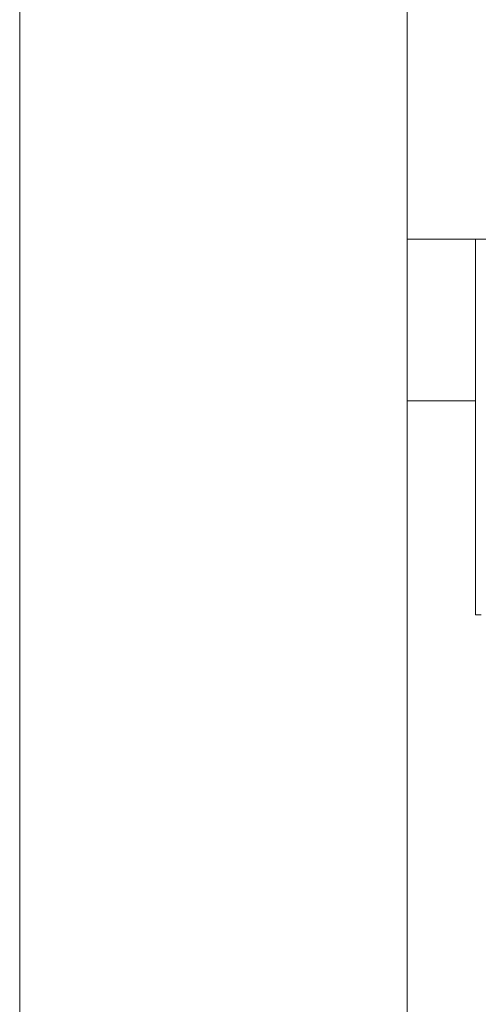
# Model space of a CAD drawing. Header units: inches. Extents: x 1.4 to 30, y 0.7 to 21.5.
# Tile 70 of 93: x 20.198 to 20.399, y 10.347 to 10.779. Entities that reach past the tile are written whole.
import ezdxf

# ---------------------------------------------------------------- set-up
doc = ezdxf.new("R2010")
doc.units = ezdxf.units.IN
doc.header["$MEASUREMENT"] = 0

msp = doc.modelspace()

# ---------------------------------------------------------------- linework, layer by layer
at = {"color": 7, "linetype": 'Continuous', "lineweight": 15}
for p, q in [((20.19755, 10.94342), (20.19755, 10.1122)), ((20.36755, 10.94342), (20.36755, 10.7345)), ((20.36755, 10.7345), (20.36755, 10.72426)), ((20.36755, 10.72426), (20.36755, 10.1904)), ((20.36755, 10.68314), (20.43842, 10.68314)), ((20.39755, 10.68314), (20.39755, 10.5182)), ((20.39755, 10.6122), (20.36755, 10.6122)), ((20.39755, 10.5182), (20.39996, 10.5182))]:
    msp.add_line(p, q, dxfattribs=at)

doc.saveas('drawing.dxf')
